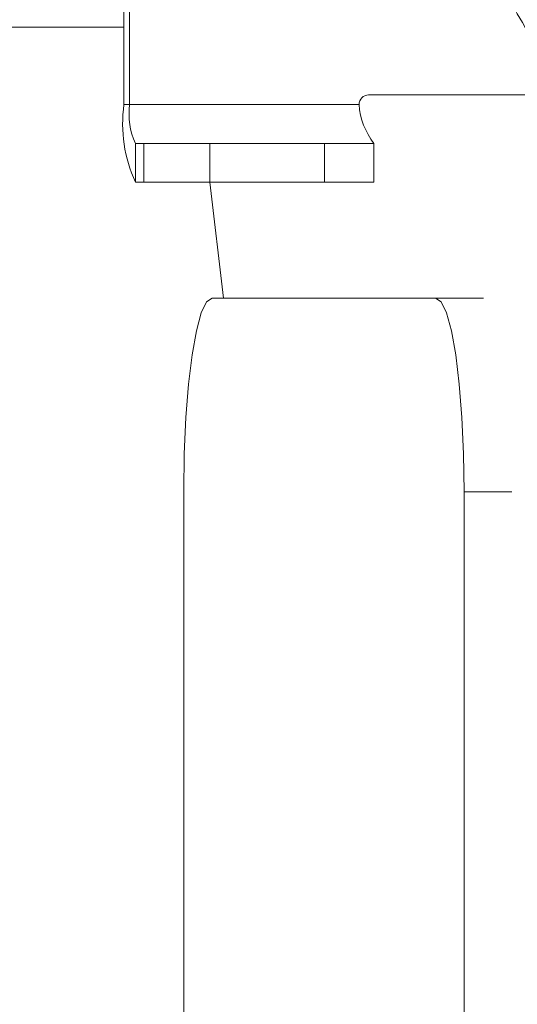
# Model space of a CAD drawing. Header units: millimetres. Extents: x 69081 to 158617, y -37521 to -9534.
# Tile 178 of 256: x 113684.99 to 113687.57, y -20055.47 to -20050.38. Entities that reach past the tile are written whole.
import ezdxf

# ---------------------------------------------------------------- set-up
doc = ezdxf.new("R2010")
doc.units = ezdxf.units.MM
doc.layers.add('ARCH_wyposażenie', color=8, linetype='Continuous', lineweight=9)
doc.layers.add('JS_DACH', color=3, linetype='Continuous')

# ---------------------------------------------------------------- blocks, each defined once
blk = doc.blocks.new('MASZYNA MYJĄCA')
at = {"layer": 'ARCH_wyposażenie'}
for p, q in [((13.15, -20.3906), (13.15, -21.4244)), ((15.2, -20.6831), (15.2, -20.9304)), ((14.2, -20.8309), (14.2, -22.2334)), ((19.2, -20.9304), (15.2, -20.9304)), ((13.6, -21.3967), (13.4, -21.3967)), ((13.4, -21.3967), (13.4, -22.6311)), ((13.6, -22.6311), (13.6, -21.3967)), ((13.2, -22.6902), (13.2, -21.4739)), ((13.6, -21.6523), (13.4, -21.6523)), ((13.6, -22.2457), (14.2, -22.176)), ((13.4, -22.2457), (13.6, -22.2457)), ((15.2, -22.3812), (22.13, -22.3812)), ((13.6, -22.5868), (13.4, -22.5868)), ((13.4, -22.6311), (13.6, -22.6311)), ((11.8, -22.6607), (13.2, -22.6607)), ((11.8, -22.6902), (13.2, -22.6902)), ((12.8, -28.956), (12.8, -22.6902))]:
    blk.add_line(p, q, dxfattribs=at)
for points in [[(15.2, -20.9304), (15.0049, -20.9332), (14.8173, -20.9416), (14.6444, -20.9553), (14.4929, -20.9737), (14.3685, -20.9961), (14.2761, -21.0216), (14.2192, -21.0494), (14.2, -21.0782)], [(14.2, -22.2334), (14.2192, -22.2623), (14.2761, -22.29), (14.3685, -22.3155), (14.4929, -22.3379), (14.6444, -22.3563), (14.8173, -22.37), (15.0049, -22.3784), (15.2, -22.3812)]]:
    blk.add_lwpolyline(points, dxfattribs=at)
for centre, radius, start, end in [((13.1748, -21.111), 0.3637, 273.9675, 308.2455), ((13.1997, -21.4241), 0.0497, 180.316, 270.3158), ((13.2978, -21.9694), 0.7275, 262.2727, 294.5427), ((13.2489, -22.3002), 0.3638, 262.2728, 294.5426)]:
    blk.add_arc(centre, radius, start, end, dxfattribs=at)
for points, knots in [([(14.5453, -17.078), (14.5358, -17.1304), (14.507, -17.288), (14.4361, -17.5485), (14.3217, -17.8561), (14.177, -18.1562), (14.0034, -18.4471), (13.8018, -18.7272), (13.5734, -18.995), (13.3195, -19.2491), (13.0415, -19.4881), (12.741, -19.7107), (12.4194, -19.9157), (12.0786, -20.1019), (11.7204, -20.2683), (11.3469, -20.4139), (10.96, -20.5377), (10.562, -20.6392), (10.1551, -20.7177), (9.7416, -20.7723), (9.3522, -20.8025), (9.1011, -20.8058), (8.9898, -20.8073)], [0, 0, 0, 0, 0.0262665, 0.0790586, 0.1317424, 0.1842468, 0.2365593, 0.2886871, 0.3406481, 0.3924685, 0.4441762, 0.4957971, 0.5473541, 0.5988671, 0.6503502, 0.7018152, 0.7532699, 0.8047187, 0.8561642, 0.9076081, 0.9590503, 1, 1, 1, 1]), ([(8.9898, -21.6073), (9.0701, -21.6066), (9.3006, -21.6046), (9.6808, -21.5818), (10.1275, -21.5313), (10.5686, -21.4557), (11.0021, -21.3558), (11.4258, -21.232), (11.8375, -21.0848), (12.2353, -20.915), (12.6171, -20.7232), (12.981, -20.5104), (13.3251, -20.2777), (13.6477, -20.0261), (13.9471, -19.7569), (14.2217, -19.4714), (14.47, -19.1712), (14.6908, -18.8578), (14.883, -18.5328), (15.0457, -18.198), (15.1774, -17.8551), (15.2747, -17.5252), (15.3157, -17.3084), (15.3344, -17.2098)], [0, 0, 0, 0, 0.0263122, 0.0755671, 0.124835, 0.1741094, 0.2233911, 0.2726802, 0.3219759, 0.3712747, 0.4205723, 0.4698621, 0.5191354, 0.5683803, 0.6175832, 0.6667279, 0.7157976, 0.764775, 0.8136449, 0.8623959, 0.9110224, 0.9595272, 1, 1, 1, 1])]:
    blk.add_open_spline(points, degree=3, knots=knots, dxfattribs=at)

msp = doc.modelspace()

# ---------------------------------------------------------------- block references
at = {"layer": 'JS_DACH', "rotation": 270.0000000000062}
msp.add_blockref('MASZYNA MYJĄCA', (113708.2234, -20037.6197), dxfattribs=at)

doc.saveas('drawing.dxf')
